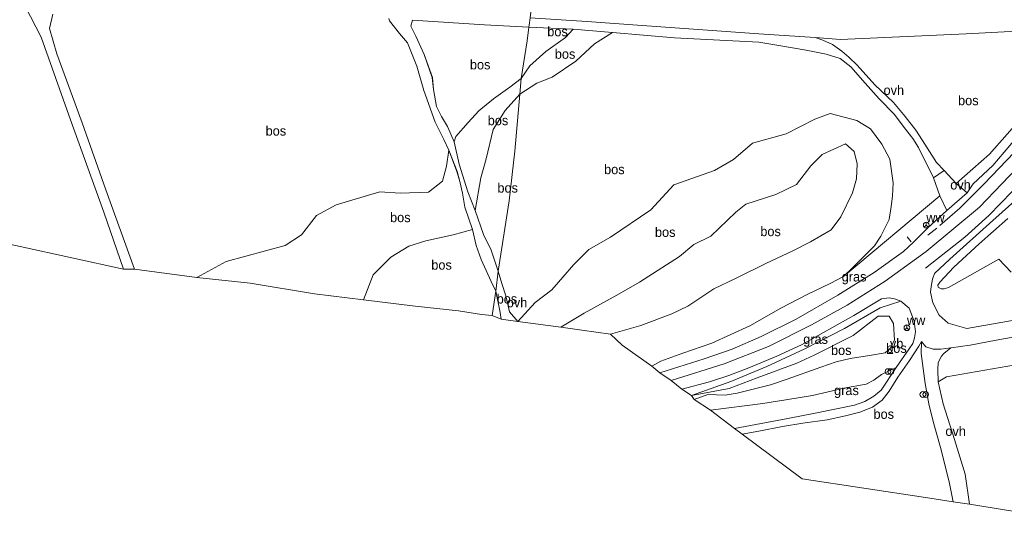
# Model space of a CAD drawing. Header units: millimetres. Extents: x 180000 to 190000, y 466229 to 468626.
# Tile 184 of 202: x 188835 to 189094, y 466317 to 466449. Entities that reach past the tile are written whole.
import ezdxf
from ezdxf.enums import TextEntityAlignment as Align

# ---------------------------------------------------------------- set-up
doc = ezdxf.new("R2010")
doc.units = ezdxf.units.MM
doc.linetypes.add('39strp', pattern=[12, 3, -9])
for name, color, linetype, lineweight in [('af-bs-doorgang', 8, 'Continuous', 18), ('af-bs-rasterhekwerk', 8, 'hekwerk', 18), ('bp-b5-bomenstruiken', 93, 'Continuous', 18), ('bp-b5-bos', 93, 'Continuous', 18), ('bp-b5-grasland', 93, 'Continuous', 18), ('bw-bs-rona', 8, 'Continuous', 18), ('gw-bs-kruinlijn', 93, 'Continuous', 18), ('gw-bs-teenlijn', 93, 'Continuous', 18), ('kd-bs-opnamedtmgrens', 173, 'Continuous', 18), ('mk-bs-39streep 0.15', 8, '39strp', 18), ('mk-bs-streep 0.15', 8, 'Continuous', 18), ('og-bs-hulpgeometrie', 53, 'Continuous', 18), ('og-bs-inrichtingselement', 253, 'Continuous', 18), ('vh-b5-verh_soort', 8, 'Continuous', 18), ('wm-bs-schrikhek', 8, 'Continuous', 18), ('wm-bs-verkeersbord', 8, 'Continuous', 18)]:
    doc.layers.add(name, color=color, linetype=linetype, lineweight=lineweight)
doc.styles.add('rtw_iso', font='iso-rtw.shx')
doc.linetypes.add('hekwerk', pattern='A,7,-1.5,[1,RTW.shx,S=0.75,R=0,X=0,Y=0],-1.5', length=10)

# ---------------------------------------------------------------- blocks, each defined once
blk = doc.blocks.new('verkeersbord')
for p, q in [((0, 0.75), (-0.75, -0.625)), ((0.75, -0.625), (0, 0.75)), ((-0.75, -0.625), (0.75, -0.625))]:
    blk.add_line(p, q)
blk = doc.blocks.new('dtbattr')
at = {"style": 'rtw_iso'}
blk.add_attdef('TAG', (0.59, 0.87), '', height=2.5, dxfattribs=at)
blk = doc.blocks.new('wegwijzer')
for q in [(-0.53, -0.53), (0, 0.75), (0.53, -0.53)]:
    blk.add_line((0, 0), q)
blk.add_circle((0, 0), 0.75)
blk = doc.blocks.new('dtbattr-r')
at = {"style": 'rtw_iso'}
blk.add_attdef('TAG', text='', height=2.5, dxfattribs=at).set_placement((0, 0), align=Align.MIDDLE_CENTER)
blk = doc.blocks.new('prullenbak')
for centre in [(-0.375, 0), (0.375, 0)]:
    blk.add_circle(centre, 0.75)
blk = doc.blocks.new('d33az_ACAD_1_FMEBLOCK172')
at = {"layer": 'vh-b5-verh_soort'}
for points in [[(173.9, 7.74, 48.13), (173.62, 5.78, 48.04), (173.58, 5.26, 48.08), (161.95, 5.87, 48.22), (142.99, 7.09, 49.22), (142.61, 5.52, 49.3), (143.93, 2.84, 49.27), (146.07, -1.91, 49.34), (148.23, -7.97, 49.22), (148.53, -11.11, 49.14), (149.33, -15.58, 49.01), (150.6, -18.18, 48.98), (152.23, -20.81, 48.98), (153.98, -24.86, 48.78), (155.32, -30.77, 48.49), (157.54, -37.97, 48.29), (159.47, -42.87, 48.24), (161.65, -49.23, 48.17), (163.69, -53.32, 48.09), (165.55, -58.81, 48.23), (164.89, -64.06, 48.08), (163.67, -61.59, 48.26), (161.09, -55.8, 48.32), (159.78, -52.11, 48.38), (158.77, -47.89, 48.42), (156.73, -42.05, 48.48), (156.13, -38.36, 48.5), (155.47, -35.28, 48.58), (154.7, -32.64, 48.64), (152.56, -27.09, 49.12), (151.28, -24.26, 49.15), (149.02, -19.74, 49.19), (146, -11.4, 49.45), (144.12, -5.04, 49.5), (141.69, 1.15, 49.48), (139.64, 3.55, 49.5), (136.95, 6.93, 49.61), (136.84, 7.52, 49.6)], [(48.63, 8.68, 53.73), (47.68, 4.91, 53.73), (49.65, -1.75, 53.77), (56.32, -19.88, 53.85), (62.5, -37.47, 53.7), (69.99, -58.32, 53.34), (67.15, -58.28, 53.47), (61.98, -43.32, 53.63), (53.2, -19.11, 53.91), (45.54, 2.65, 53.76), (41.29, 10.79, 53.62)]]:
    blk.add_polyline3d(points, dxfattribs=at)

msp = doc.modelspace()

# ---------------------------------------------------------------- linework, layer by layer
at = {"layer": 'af-bs-doorgang'}
msp.add_polyline3d([(189077.75, 466409.45, 46.97), (189074.91, 466407.54, 46.89)], dxfattribs=at)
at = {"layer": 'af-bs-rasterhekwerk'}
for points in [[(188969.03, 466449.63, 48.13), (188983.89, 466448.66, 47.91), (188999.71, 466447.48, 47.57)], [(189117.95, 466446.96, 47.21), (189100.17, 466446.26, 46), (189083.54, 466445.37, 46.04), (189050.52, 466443.94, 47.09), (189043.91, 466444.4, 47.19), (189029.11, 466445.41, 47.4), (188999.71, 466447.48, 47.57)]]:
    msp.add_polyline3d(points, dxfattribs=at)
at = {"layer": 'bp-b5-bomenstruiken'}
msp.add_polyline3d([(189083.54, 466445.37, 46.04), (189050.52, 466443.94, 47.09), (189043.91, 466444.4, 47.19), (189029.11, 466445.41, 47.4), (188999.71, 466447.48, 47.57), (188983.89, 466448.66, 47.91), (188969.03, 466449.63, 48.13), (188970.99, 466465.24, 47.44), (188981.13, 466464.46, 47.65), (188991.06, 466464.01, 47.51), (189003.33, 466463.01, 47.32), (189017.33, 466461.96, 47.09), (189030, 466460.97, 47.13), (189039.94, 466459.95, 45.53), (189054.28, 466458.27, 46.18), (189069, 466456.79, 45.53), (189085.72, 466455.45, 45.75), (189095.22, 466454.4, 45.88), (189102.21, 466453.31, 45.85), (189110.09, 466450.63, 45.93), (189117.95, 466446.96, 47.21), (189100.17, 466446.26, 46)], close=True, dxfattribs=at)
at = {"layer": 'bp-b5-bos'}
for points in [[(188830.83, 466457.55, 53.56), (188836.42, 466452.68, 53.62), (188840.68, 466444.54, 53.76), (188848.33, 466422.78, 53.91), (188857.11, 466398.57, 53.63), (188862.28, 466383.61, 53.47), (188835.13, 466389.54, 54.32), (188810.51, 466394.8, 53.55)], [(188931.97, 466449.41, 49.6), (188932.09, 466448.82, 49.61), (188934.78, 466445.44, 49.5), (188936.83, 466443.04, 49.48), (188939.26, 466436.85, 49.5), (188941.13, 466430.49, 49.45), (188944.15, 466422.15, 49.19), (188946.42, 466417.62, 49.15), (188947.69, 466414.8, 49.12), (188947.12, 466410.67, 49.35), (188946.01, 466406.71, 49.41), (188942.36, 466403.81, 49.53), (188934.91, 466403.56, 49.92), (188929.62, 466403.9, 50.15), (188918.13, 466400.49, 50.39), (188912.98, 466397.69, 50.6), (188909.01, 466392.55, 50.85), (188904.71, 466389.76, 51), (188889.2, 466385.62, 51.68), (188881.53, 466381.36, 52.4), (188865.12, 466383.57, 53.34), (188857.63, 466404.41, 53.7), (188851.45, 466422.01, 53.85), (188844.78, 466440.14, 53.77), (188842.82, 466446.8, 53.73), (188843.76, 466450.56, 53.73)], [(189095.36, 466382.79, 47.43), (189092.11, 466386.23, 47.43), (189078.88, 466378.73, 47.44), (189077.78, 466378.4, 47.44), (189076.95, 466378.38, 47.44), (189076.21, 466378.86, 47.44), (189076.05, 466379.34, 47.44), (189076.6, 466380.19, 47.44), (189080.3, 466384.1, 47.44), (189086.95, 466390.2, 47.41), (189094.45, 466396.91, 47.31)]]:
    msp.add_polyline3d(points, dxfattribs=at)
for points in [[(188949.51, 466418.39, 48.99), (188949.12, 466417.02, 48.78), (188947.37, 466421.07, 48.98), (188945.73, 466423.71, 48.98), (188944.47, 466426.31, 49.01), (188943.67, 466430.78, 49.14), (188943.37, 466433.91, 49.22), (188941.21, 466439.98, 49.34), (188939.07, 466444.73, 49.27), (188937.75, 466447.4, 49.3), (188938.12, 466448.98, 49.22), (188957.09, 466447.76, 48.22), (188968.72, 466447.14, 48.08), (188968.3, 466443.55, 48.52), (188966.7, 466433.67, 48.56), (188963.69, 466431.4, 48.79), (188959.41, 466428.32, 48.82), (188955.61, 466425.16, 48.87), (188952.79, 466422.1, 48.96)], [(189060.73, 466428.35, 46.45), (189064.75, 466424.19, 46.38), (189067.22, 466420.77, 47.11), (189069.51, 466417.93, 46.36), (189071, 466415.5, 46.56), (189074.91, 466407.54, 46.89), (189076.59, 466402.82, 47.17), (189051.36, 466381.68, 47.53), (189053.84, 466384.09, 47.45), (189059.45, 466389.68, 47.31), (189061.16, 466392.23, 47.14), (189063.29, 466396.63, 46.9), (189063.88, 466400.07, 46.8), (189064.2, 466402.76, 46.67), (189064.39, 466406.29, 46.57), (189063.46, 466412.5, 46.37), (189061.43, 466416.44, 46.28), (189058.41, 466420.42, 46.33), (189054.78, 466422.63, 46.44), (189047.8, 466424.47, 46.59), (189043.81, 466422.97, 46.72), (189036.3, 466419.08, 47.07), (189027.43, 466416.67, 47.15), (189022.43, 466412.34, 47.27), (189017.42, 466409.45, 47.32), (189006.76, 466405.72, 47.61), (189000.77, 466399.15, 47.64), (188990.17, 466391.95, 47.63), (188984.45, 466388.7, 47.69), (188980.54, 466384.78, 47.72), (188974.78, 466378.14, 47.94), (188970.34, 466374.86, 47.72), (188965.79, 466369.86, 47.67), (188963.62, 466372.39, 47.83), (188962.62, 466376.54, 48.13), (188961.64, 466379.83, 48.14), (188960.68, 466383.08, 48.23), (188963.56, 466401.48, 48.33), (188965.02, 466414.55, 48.22), (188966.3, 466429.54, 48.36), (188970.79, 466432.41, 48.28), (188974.79, 466434, 48.13), (188981.01, 466438.18, 47.77), (188985.95, 466442.75, 48), (188990.63, 466445.7, 47.6), (189006.91, 466444.31, 47.51), (189029.06, 466443.16, 47.47), (189034.33, 466442.36, 47.42), (189041.56, 466441.11, 47.28), (189046.81, 466440.07, 47.17), (189050.46, 466438.93, 46.95), (189053.23, 466436.71, 46.79), (189056.99, 466432.39, 46.58)], [(188970.79, 466432.41, 48.28), (188966.3, 466429.54, 48.36), (188966.7, 466433.67, 48.56), (188968.95, 466437, 48.69), (188973.17, 466440.78, 48.47), (188978.29, 466444.45, 48.33), (188980.38, 466446.64, 47.7), (188990.63, 466445.7, 47.6), (188985.95, 466442.75, 48), (188981.01, 466438.18, 47.77), (188974.79, 466434, 48.13)], [(188968.95, 466437, 48.69), (188966.7, 466433.67, 48.56), (188968.3, 466443.55, 48.52), (188968.72, 466447.14, 48.08), (188980.38, 466446.64, 47.7), (188978.29, 466444.45, 48.33), (188973.17, 466440.78, 48.47)], [(189118.9, 466446.21, 47.21), (189110.91, 466437.5, 47.2), (189102.96, 466429.01, 47.12), (189095.61, 466420.55, 47.19), (189089.64, 466413.79, 47.22), (189080.93, 466406.09, 47.14), (189077.75, 466409.45, 46.97), (189075.7, 466411.62, 46.86), (189072.09, 466417.33, 46.51), (189070.33, 466420.06, 46.47), (189067.54, 466423.63, 47.11), (189064.47, 466427.34, 46.54), (189059.57, 466432.01, 46.64), (189054.94, 466437.13, 46.91), (189052.74, 466439.23, 46.98), (189050.92, 466440.82, 47.12), (189048.44, 466442.56, 47.15), (189045.88, 466443.74, 47.15), (189043.91, 466444.4, 47.19), (189050.52, 466443.94, 47.09), (189083.54, 466445.37, 46.04), (189100.17, 466446.26, 46), (189117.95, 466446.96, 47.21)], [(188956.1, 466407.53, 48.36), (188954.6, 466399.02, 48.24), (188952.68, 466403.91, 48.29), (188950.45, 466411.12, 48.49), (188949.12, 466417.02, 48.78), (188949.51, 466418.39, 48.99), (188952.79, 466422.1, 48.96), (188955.61, 466425.16, 48.87), (188959.41, 466428.32, 48.82), (188963.69, 466431.4, 48.79), (188966.7, 466433.67, 48.56), (188966.3, 466429.54, 48.36), (188962.45, 466425.21, 48.31), (188959.3, 466420.3, 48.38), (188957.53, 466412.56, 48.36)], [(188963.56, 466401.48, 48.33), (188960.68, 466383.08, 48.23), (188958.82, 466388.57, 48.09), (188956.79, 466392.66, 48.17), (188954.6, 466399.02, 48.24), (188956.1, 466407.53, 48.36), (188957.53, 466412.56, 48.36), (188959.3, 466420.3, 48.38), (188962.45, 466425.21, 48.31), (188966.3, 466429.54, 48.36), (188965.02, 466414.55, 48.22)], [(189058.41, 466420.42, 46.33), (189061.43, 466416.44, 46.28), (189063.46, 466412.5, 46.37), (189064.39, 466406.29, 46.57), (189064.2, 466402.76, 46.67), (189063.88, 466400.07, 46.8), (189063.29, 466396.63, 46.9), (189061.16, 466392.23, 47.14), (189059.45, 466389.68, 47.31), (189053.84, 466384.09, 47.45), (189051.36, 466381.68, 47.53), (189047.79, 466379.82, 47.51), (189041.8, 466376.9, 47.58), (189034.9, 466373.29, 47.55), (189026.73, 466368.66, 47.77), (189016.76, 466364.17, 47.81), (189009.14, 466361.54, 47.86), (189003.33, 466359.41, 47.88), (189000.96, 466358.13, 47.91), (188993.25, 466363.62, 46.32), (188990.1, 466366.54, 46.06), (188998.11, 466368.77, 45.77), (189006.28, 466371.86, 45.8), (189010.42, 466373.9, 45.67), (189017.24, 466378.43, 45.66), (189023.14, 466381.21, 45.5), (189031.12, 466385.16, 45.33), (189038.01, 466388.36, 45.56), (189042.65, 466390.76, 45.6), (189048.08, 466393.88, 45.54), (189050.66, 466397.32, 45.54), (189053.66, 466403.61, 45.72), (189054.7, 466407.31, 45.7), (189054.91, 466411.2, 45.67), (189054.15, 466414.48, 45.64), (189051.82, 466416.47, 45.61), (189045.68, 466413.69, 45.53), (189042.72, 466410.73, 45.5), (189038.99, 466405.85, 45.39), (189033.52, 466403.18, 45.38), (189025.69, 466400.63, 45.47), (189023.03, 466398.51, 45.53), (189016.46, 466392.21, 45.66), (189012.05, 466390.05, 45.65), (189008.26, 466386.86, 45.73), (188997.75, 466380.17, 45.84), (188991.83, 466376.72, 46.16), (188983.22, 466372, 46.4), (188977.08, 466368.32, 46.56), (188965.79, 466369.86, 47.67), (188970.34, 466374.86, 47.72), (188974.78, 466378.14, 47.94), (188980.54, 466384.78, 47.72), (188984.45, 466388.7, 47.69), (188990.17, 466391.95, 47.63), (189000.77, 466399.15, 47.64), (189006.76, 466405.72, 47.61), (189017.42, 466409.45, 47.32), (189022.43, 466412.34, 47.27), (189027.43, 466416.67, 47.15), (189036.3, 466419.08, 47.07), (189043.81, 466422.97, 46.72), (189047.8, 466424.47, 46.59), (189054.78, 466422.63, 46.44)], [(188950.6, 466406.61, 48.58), (188951.26, 466403.53, 48.5), (188951.86, 466399.84, 48.48), (188953.9, 466394, 48.42), (188948.87, 466392.63, 48.52), (188941.64, 466391.03, 48.52), (188937.17, 466389.63, 48.48), (188932.47, 466386.72, 48.53), (188927.81, 466382.05, 48.54), (188925.3, 466375.55, 48.47), (188912.43, 466377.12, 49.24), (188895.5, 466379.9, 50.88), (188881.53, 466381.36, 52.4), (188889.2, 466385.62, 51.68), (188904.71, 466389.76, 51), (188909.01, 466392.55, 50.85), (188912.98, 466397.69, 50.6), (188918.13, 466400.49, 50.39), (188929.62, 466403.9, 50.15), (188934.91, 466403.56, 49.92), (188942.36, 466403.81, 49.53), (188946.01, 466406.71, 49.41), (188947.12, 466410.67, 49.35), (188947.69, 466414.8, 49.12), (188949.84, 466409.25, 48.64)], [(188998.11, 466368.77, 45.77), (188990.1, 466366.54, 46.06), (188982.64, 466367.54, 46.3), (188977.08, 466368.32, 46.56), (188983.22, 466372, 46.4), (188991.83, 466376.72, 46.16), (188997.75, 466380.17, 45.84), (189008.26, 466386.86, 45.73), (189012.05, 466390.05, 45.65), (189016.46, 466392.21, 45.66), (189023.03, 466398.51, 45.53), (189025.69, 466400.63, 45.47), (189033.52, 466403.18, 45.38), (189038.99, 466405.85, 45.39), (189042.72, 466410.73, 45.5), (189045.68, 466413.69, 45.53), (189051.82, 466416.47, 45.61), (189054.15, 466414.48, 45.64), (189054.91, 466411.2, 45.67), (189054.7, 466407.31, 45.7), (189053.66, 466403.61, 45.72), (189050.66, 466397.32, 45.54), (189048.08, 466393.88, 45.54), (189042.65, 466390.76, 45.6), (189038.01, 466388.36, 45.56), (189031.12, 466385.16, 45.33), (189023.14, 466381.21, 45.5), (189017.24, 466378.43, 45.66), (189010.42, 466373.9, 45.67), (189006.28, 466371.86, 45.8)], [(188960.02, 466377.83, 48.08), (188959.08, 466371.38, 47.92), (188956.28, 466371.7, 47.99), (188950.26, 466372.6, 48.43), (188938.89, 466373.9, 48.26), (188925.3, 466375.55, 48.47), (188927.81, 466382.05, 48.54), (188932.47, 466386.72, 48.53), (188937.17, 466389.63, 48.48), (188941.64, 466391.03, 48.52), (188948.87, 466392.63, 48.52), (188953.9, 466394, 48.42), (188954.91, 466389.78, 48.38), (188956.22, 466386.08, 48.32), (188958.8, 466380.3, 48.26)], [(188961.14, 466372.18, 47.78), (188961.43, 466370.48, 47.69), (188959.08, 466371.38, 47.92), (188960.02, 466377.83, 48.08)], [(189068.58, 466373.35, 47.57), (189069.9, 466369.89, 47.53), (189070.27, 466367.15, 47.5), (189069.95, 466365.54, 47.59), (189069.5, 466364.02, 47.6), (189068.55, 466362.64, 47.6), (189065.12, 466357.78, 47.59), (189061.33, 466355.92, 47.91), (189059.31, 466354.41, 47.86), (189057.24, 466353.39, 47.63), (189051.4, 466352.35, 47.59), (189043.14, 466350.37, 47.72), (189036.18, 466349.29, 47.76), (189030.18, 466348.25, 47.72), (189016.4, 466346.54, 47.19), (189012.14, 466349.3, 48.18), (189015.69, 466350.65, 48.1), (189020.29, 466350.46, 48.32), (189023.41, 466350.97, 48.51), (189032.13, 466353.22, 49.05), (189036.49, 466354.64, 49.18), (189045.35, 466357.81, 49.18), (189049.36, 466359.27, 49.12), (189053.08, 466360.15, 49.05), (189058.13, 466360.89, 48.76), (189062.28, 466361.6, 48.34), (189063.6, 466362.76, 48.22), (189064.73, 466364.91, 48.09), (189064.43, 466369.34, 48.02), (189063.33, 466371.2, 48.01), (189060.46, 466371.26, 48.14), (189053.82, 466366.18, 48.39), (189043.62, 466360.98, 48.61), (189039.04, 466358.87, 48.67), (189028.68, 466355.03, 48.47), (189021.31, 466352.27, 48.35), (189011.41, 466350.38, 47.93), (189021.7, 466354.1, 48.14), (189031.21, 466357.99, 48.06), (189041.2, 466362.64, 47.95), (189051.59, 466368.03, 47.86), (189060.97, 466373.41, 47.77), (189066.34, 466375.14, 47.61)], [(189023.41, 466350.97, 48.51), (189020.29, 466350.46, 48.32), (189015.69, 466350.65, 48.1), (189012.14, 466349.3, 48.18), (189011.41, 466350.38, 47.93), (189021.31, 466352.27, 48.35), (189028.68, 466355.03, 48.47), (189039.04, 466358.87, 48.67), (189043.62, 466360.98, 48.61), (189053.82, 466366.18, 48.39), (189060.46, 466371.26, 48.14), (189063.33, 466371.2, 48.01), (189064.43, 466369.34, 48.02), (189064.73, 466364.91, 48.09), (189063.6, 466362.76, 48.22), (189062.28, 466361.6, 48.34), (189058.13, 466360.89, 48.76), (189053.08, 466360.15, 49.05), (189049.36, 466359.27, 49.12), (189045.35, 466357.81, 49.18), (189036.49, 466354.64, 49.18), (189032.13, 466353.22, 49.05)], [(189156.4, 466322.32, 48.58), (189118.03, 466316.56, 47.94), (189093.59, 466320.37, 48.16), (189084.42, 466321.84, 48.38), (189083.23, 466329.71, 48.11), (189080.46, 466338.86, 47.96), (189077.49, 466348.21, 47.65), (189076.21, 466353.95, 47.44), (189078.34, 466355.32, 47.85), (189108.54, 466360.56, 47.56), (189144.42, 466366.79, 47.23), (189152.74, 466368.1, 46.95), (189154.67, 466341.57, 47.48)], [(189079.1, 466327.76, 48), (189080.08, 466322.48, 48.32), (189072.89, 466323.61, 48.05), (189040.44, 466328.5, 47.61), (189024.71, 466340.26, 47.44), (189029.1, 466341.05, 47.64), (189035.3, 466342.29, 47.88), (189040.65, 466343.09, 47.71), (189047, 466344.03, 47.65), (189051.88, 466345.08, 47.68), (189055.57, 466345.98, 47.59), (189058.97, 466347.36, 47.6), (189061.46, 466349.21, 47.74), (189063.3, 466351.53, 47.83), (189065.59, 466355.22, 47.62), (189068.68, 466359.56, 47.5), (189071.12, 466363.34, 47.45), (189071.82, 466364.54, 47.46), (189071.72, 466361.45, 47.48), (189072.21, 466357.52, 47.45), (189072.77, 466353.53, 47.42), (189073.76, 466348.16, 47.43), (189074.87, 466343.59, 47.62), (189076.75, 466336.7, 47.78)]]:
    msp.add_polyline3d(points, close=True, dxfattribs=at)
at = {"layer": 'bp-b5-grasland'}
for points in [[(189085.4, 466405.98, 47.24), (189083.79, 466403.63, 47.29), (189080.93, 466406.09, 47.14), (189089.64, 466413.79, 47.22), (189095.61, 466420.55, 47.19), (189102.96, 466429.01, 47.12), (189110.91, 466437.5, 47.2), (189118.9, 466446.21, 47.21), (189111.01, 466435.76, 47.11), (189104.45, 466427.58, 47.1), (189097.99, 466419.59, 47.15), (189090.54, 466410.8, 47.2)], [(189014.76, 466360.03, 47.81), (189003.09, 466356.38, 47.97), (189000.96, 466358.13, 47.91), (189003.33, 466359.41, 47.88), (189009.14, 466361.54, 47.86), (189016.76, 466364.17, 47.81), (189026.73, 466368.66, 47.77), (189034.9, 466373.29, 47.55), (189041.8, 466376.9, 47.58), (189047.79, 466379.82, 47.51), (189051.36, 466381.68, 47.53), (189076.59, 466402.82, 47.17), (189078.46, 466398.95, 47.29), (189073.49, 466394.45, 47.32), (189069.66, 466390.64, 47.33), (189067.04, 466388.18, 47.32), (189059.34, 466382.71, 47.36), (189049.82, 466376.76, 47.5), (189038.89, 466370.45, 47.58), (189029.68, 466365.86, 47.7), (189022.06, 466362.55, 47.77)], [(189021.7, 466354.1, 48.14), (189011.41, 466350.38, 47.93), (189008.84, 466352.04, 47.97), (189016.1, 466353.95, 48.03), (189021.25, 466355.63, 48.01), (189026.45, 466357.63, 47.96), (189033.78, 466360.68, 47.9), (189040.31, 466363.71, 47.84), (189054.07, 466371.44, 47.69), (189061.33, 466375.74, 47.61), (189063.28, 466376.03, 47.7), (189064.67, 466375.8, 47.64), (189066.34, 466375.14, 47.61), (189060.97, 466373.41, 47.77), (189051.59, 466368.03, 47.86), (189041.2, 466362.64, 47.95), (189031.21, 466357.99, 48.06)], [(189036.7, 466344.35, 48.15), (189022.67, 466341.73, 47.43), (189016.4, 466346.54, 47.19), (189030.18, 466348.25, 47.72), (189036.18, 466349.29, 47.76), (189043.14, 466350.37, 47.72), (189051.4, 466352.35, 47.59), (189057.24, 466353.39, 47.63), (189059.31, 466354.41, 47.86), (189061.33, 466355.92, 47.91), (189065.12, 466357.78, 47.59), (189061.19, 466351.75, 47.82), (189059.3, 466350.18, 47.86), (189056.95, 466348.86, 47.88), (189054.18, 466347.87, 47.93), (189044.3, 466345.88, 48.12)]]:
    msp.add_polyline3d(points, close=True, dxfattribs=at)
for points in [[(189109.1, 466372.44, 47.17), (189083.67, 466367.99, 47.36), (189078.82, 466369.39, 47.42), (189076.47, 466371.52, 47.44), (189074.8, 466374.73, 47.48), (189074.17, 466377.53, 47.53), (189074.35, 466379.04, 47.57), (189074.66, 466380.94, 47.56), (189075.22, 466382.41, 47.56), (189079.27, 466386.24, 47.57), (189090.56, 466396.34, 47.49), (189097.12, 466402.19, 47.39)], [(189094.45, 466396.91, 47.31), (189086.95, 466390.2, 47.41), (189080.3, 466384.1, 47.44), (189076.6, 466380.19, 47.44), (189076.05, 466379.34, 47.44), (189076.21, 466378.86, 47.44), (189076.95, 466378.38, 47.44), (189077.78, 466378.4, 47.44), (189078.88, 466378.73, 47.44), (189092.11, 466386.23, 47.43), (189095.36, 466382.79, 47.43)], [(189108.54, 466360.56, 47.56), (189078.34, 466355.32, 47.85), (189076.21, 466353.95, 47.44), (189076.05, 466357.2, 47.43), (189076.2, 466359.03, 47.43), (189077.03, 466360.73, 47.43), (189077.64, 466361.44, 47.43), (189079.48, 466362.9, 47.43), (189084.6, 466363.63, 47.14), (189091.39, 466364.89, 47.18), (189102.16, 466366.88, 47.02)]]:
    msp.add_polyline3d(points, dxfattribs=at)
at = {"layer": 'gw-bs-kruinlijn'}
for points in [[(188980.38, 466446.64, 47.7), (188978.29, 466444.45, 48.33), (188973.17, 466440.78, 48.47), (188968.95, 466437, 48.69), (188966.7, 466433.67, 48.56)], [(188949.12, 466417.02, 48.78), (188949.51, 466418.39, 48.99), (188952.79, 466422.1, 48.96), (188955.61, 466425.16, 48.87), (188959.41, 466428.32, 48.82), (188963.69, 466431.4, 48.79), (188966.7, 466433.67, 48.56)], [(188970.34, 466374.86, 47.72), (188974.78, 466378.14, 47.94), (188980.54, 466384.78, 47.72), (188984.45, 466388.7, 47.69), (188990.17, 466391.95, 47.63), (189000.77, 466399.15, 47.64), (189006.76, 466405.72, 47.61), (189017.42, 466409.45, 47.32), (189022.43, 466412.34, 47.27), (189027.43, 466416.67, 47.15), (189036.3, 466419.08, 47.07), (189043.81, 466422.97, 46.72), (189047.8, 466424.47, 46.59), (189054.78, 466422.63, 46.44)], [(189003.33, 466359.41, 47.88), (189009.14, 466361.54, 47.86), (189016.76, 466364.17, 47.81), (189026.73, 466368.66, 47.77), (189034.9, 466373.29, 47.55), (189041.8, 466376.9, 47.58), (189047.79, 466379.82, 47.51), (189051.36, 466381.68, 47.53), (189053.84, 466384.09, 47.45), (189059.45, 466389.68, 47.31), (189061.16, 466392.23, 47.14), (189063.29, 466396.63, 46.9), (189063.88, 466400.07, 46.8), (189064.2, 466402.76, 46.67), (189064.39, 466406.29, 46.57), (189063.46, 466412.5, 46.37), (189061.43, 466416.44, 46.28), (189058.41, 466420.42, 46.33), (189054.78, 466422.63, 46.44)], [(188881.53, 466381.36, 52.4), (188889.2, 466385.62, 51.68), (188904.71, 466389.76, 51), (188909.01, 466392.55, 50.85), (188912.98, 466397.69, 50.6), (188918.13, 466400.49, 50.39), (188929.62, 466403.9, 50.15), (188934.91, 466403.56, 49.92), (188942.36, 466403.81, 49.53), (188946.01, 466406.71, 49.41), (188947.12, 466410.67, 49.35), (188947.69, 466414.8, 49.12)], [(188965.79, 466369.86, 47.67), (188970.34, 466374.86, 47.72)], [(189023.41, 466350.97, 48.51), (189032.13, 466353.22, 49.05), (189036.49, 466354.64, 49.18), (189045.35, 466357.81, 49.18), (189049.36, 466359.27, 49.12), (189053.08, 466360.15, 49.05), (189058.13, 466360.89, 48.76), (189062.28, 466361.6, 48.34), (189063.6, 466362.76, 48.22), (189064.73, 466364.91, 48.09), (189064.43, 466369.34, 48.02), (189063.33, 466371.2, 48.01), (189060.46, 466371.26, 48.14), (189053.82, 466366.18, 48.39), (189043.62, 466360.98, 48.61), (189039.04, 466358.87, 48.67), (189028.68, 466355.03, 48.47)], [(189000.96, 466358.13, 47.91), (189003.33, 466359.41, 47.88)], [(189028.68, 466355.03, 48.47), (189021.31, 466352.27, 48.35)], [(189011.41, 466350.38, 47.93), (189021.31, 466352.27, 48.35)], [(189012.14, 466349.3, 48.18), (189015.69, 466350.65, 48.1), (189020.29, 466350.46, 48.32), (189023.41, 466350.97, 48.51)]]:
    msp.add_polyline3d(points, dxfattribs=at)
at = {"layer": 'gw-bs-teenlijn'}
for points in [[(188990.63, 466445.7, 47.6), (188985.95, 466442.75, 48), (188981.01, 466438.18, 47.77), (188974.79, 466434, 48.13), (188970.79, 466432.41, 48.28), (188966.3, 466429.54, 48.36)], [(188966.3, 466429.54, 48.36), (188962.45, 466425.21, 48.31), (188959.3, 466420.3, 48.38), (188957.53, 466412.56, 48.36), (188956.1, 466407.53, 48.36), (188954.6, 466399.02, 48.24)], [(188990.1, 466366.54, 46.06), (188998.11, 466368.77, 45.77), (189006.28, 466371.86, 45.8), (189010.42, 466373.9, 45.67), (189017.24, 466378.43, 45.66), (189023.14, 466381.21, 45.5), (189031.12, 466385.16, 45.33), (189038.01, 466388.36, 45.56), (189042.65, 466390.76, 45.6), (189048.08, 466393.88, 45.54), (189050.66, 466397.32, 45.54), (189053.66, 466403.61, 45.72), (189054.7, 466407.31, 45.7), (189054.91, 466411.2, 45.67), (189054.15, 466414.48, 45.64), (189051.82, 466416.47, 45.61), (189045.68, 466413.69, 45.53), (189042.72, 466410.73, 45.5), (189038.99, 466405.85, 45.39), (189033.52, 466403.18, 45.38), (189025.69, 466400.63, 45.47), (189023.03, 466398.51, 45.53), (189016.46, 466392.21, 45.66), (189012.05, 466390.05, 45.65), (189008.26, 466386.86, 45.73), (188997.75, 466380.17, 45.84), (188991.83, 466376.72, 46.16), (188983.22, 466372, 46.4), (188977.08, 466368.32, 46.56)], [(188953.9, 466394, 48.42), (188948.87, 466392.63, 48.52), (188941.64, 466391.03, 48.52), (188937.17, 466389.63, 48.48), (188932.47, 466386.72, 48.53), (188927.81, 466382.05, 48.54), (188925.3, 466375.55, 48.47)], [(189011.41, 466350.38, 47.93), (189021.7, 466354.1, 48.14), (189031.21, 466357.99, 48.06), (189041.2, 466362.64, 47.95), (189051.59, 466368.03, 47.86), (189060.97, 466373.41, 47.77), (189066.34, 466375.14, 47.61)], [(189065.12, 466357.78, 47.59), (189061.33, 466355.92, 47.91), (189059.31, 466354.41, 47.86), (189057.24, 466353.39, 47.63)], [(189057.24, 466353.39, 47.63), (189051.4, 466352.35, 47.59), (189043.14, 466350.37, 47.72), (189036.18, 466349.29, 47.76), (189030.18, 466348.25, 47.72), (189016.4, 466346.54, 47.19)]]:
    msp.add_polyline3d(points, dxfattribs=at)
at = {"layer": 'kd-bs-opnamedtmgrens'}
for points in [[(188959.08, 466371.38, 47.92), (188956.28, 466371.7, 47.99), (188950.26, 466372.6, 48.43), (188938.89, 466373.9, 48.26), (188925.3, 466375.55, 48.47), (188912.43, 466377.12, 49.24), (188895.5, 466379.9, 50.88), (188881.53, 466381.36, 52.4), (188865.12, 466383.57, 53.34), (188862.28, 466383.61, 53.47), (188835.13, 466389.54, 54.32), (188810.51, 466394.8, 53.55)], [(189093.59, 466320.37, 48.16), (189084.42, 466321.84, 48.38), (189080.08, 466322.48, 48.32), (189072.89, 466323.61, 48.05), (189040.44, 466328.5, 47.61), (189024.71, 466340.26, 47.44), (189022.67, 466341.73, 47.43), (189016.4, 466346.54, 47.19), (189012.14, 466349.3, 48.18), (189011.41, 466350.38, 47.93), (189008.84, 466352.04, 47.97), (189006.08, 466354.29, 47.86), (189003.09, 466356.38, 47.97), (189000.96, 466358.13, 47.91), (188993.25, 466363.62, 46.32), (188990.1, 466366.54, 46.06), (188982.64, 466367.54, 46.3), (188977.08, 466368.32, 46.56), (188965.79, 466369.86, 47.67), (188961.43, 466370.48, 47.69), (188959.08, 466371.38, 47.92)]]:
    msp.add_polyline3d(points, dxfattribs=at)
at = {"layer": 'mk-bs-39streep 0.15'}
msp.add_polyline3d([(189075.83, 466394.37, 47.36), (189070.11, 466389.82, 47.36)], dxfattribs=at)
at = {"layer": 'mk-bs-streep 0.15'}
for points in [[(189123.97, 466448.36, 47.22), (189117.6, 466440.35, 47.32), (189109.36, 466430.02, 47.25), (189103.05, 466422.12, 47.22), (189096.13, 466414.2, 47.26), (189088.3, 466405.98, 47.28), (189081.86, 466399.64, 47.31), (189076.62, 466395.08, 47.36)], [(189127.77, 466447.76, 47.25), (189123.21, 466441.89, 47.35), (189113.98, 466430.09, 47.34), (189105.67, 466419.93, 47.34), (189098.74, 466412.1, 47.32), (189087.01, 466399.85, 47.41), (189073.06, 466388.25, 47.49), (189062.23, 466380.41, 47.53), (189052.25, 466374.15, 47.62), (189042.92, 466368.97, 47.68), (189031.6, 466363.27, 47.86), (189019.98, 466358.69, 47.94), (189006.08, 466354.29, 47.86)], [(189072.86, 466383.85, 47.57), (189083.2, 466392.02, 47.54), (189089.48, 466397.66, 47.51), (189095.61, 466403.96, 47.44), (189102.25, 466411.13, 47.38), (189108.46, 466418.41, 47.38), (189113.38, 466424.37, 47.34), (189122.55, 466435.79, 47.34), (189131.52, 466447.16, 47.27)]]:
    msp.add_polyline3d(points, dxfattribs=at)
at = {"layer": 'og-bs-hulpgeometrie'}
msp.add_polyline3d([(188969.03, 466449.63, 48.13), (188968.76, 466447.67, 48.04), (188968.72, 466447.14, 48.08), (188968.3, 466443.55, 48.52), (188966.7, 466433.67, 48.56), (188966.3, 466429.54, 48.36), (188965.02, 466414.55, 48.22), (188963.56, 466401.48, 48.33), (188960.68, 466383.08, 48.23), (188960.02, 466377.83, 48.08), (188959.08, 466371.38, 47.92)], dxfattribs=at)
at = {"layer": 'vh-b5-verh_soort'}
for points in [[(189077.75, 466409.45, 46.97), (189074.91, 466407.54, 46.89), (189071, 466415.5, 46.56), (189069.51, 466417.93, 46.36), (189067.22, 466420.77, 47.11), (189064.75, 466424.19, 46.38), (189060.73, 466428.35, 46.45), (189056.99, 466432.39, 46.58), (189053.23, 466436.71, 46.79), (189050.46, 466438.93, 46.95), (189046.81, 466440.07, 47.17), (189041.56, 466441.11, 47.28), (189034.33, 466442.36, 47.42), (189029.06, 466443.16, 47.47), (189006.91, 466444.31, 47.51), (188990.63, 466445.7, 47.6), (188980.38, 466446.64, 47.7), (188968.72, 466447.14, 48.08), (188968.76, 466447.67, 48.04), (188969.03, 466449.63, 48.13), (188983.89, 466448.66, 47.91), (188999.71, 466447.48, 47.57), (189029.11, 466445.41, 47.4), (189043.91, 466444.4, 47.19), (189045.88, 466443.74, 47.15), (189048.44, 466442.56, 47.15), (189050.92, 466440.82, 47.12), (189052.74, 466439.23, 46.98), (189054.94, 466437.13, 46.91), (189059.57, 466432.01, 46.64), (189064.47, 466427.34, 46.54), (189067.54, 466423.63, 47.11), (189070.33, 466420.06, 46.47), (189072.09, 466417.33, 46.51), (189075.7, 466411.62, 46.86)], [(189083.79, 466403.63, 47.29), (189078.46, 466398.95, 47.29), (189076.59, 466402.82, 47.17), (189074.91, 466407.54, 46.89), (189077.75, 466409.45, 46.97), (189080.93, 466406.09, 47.14)], [(188963.62, 466372.39, 47.83), (188965.79, 466369.86, 47.67), (188961.43, 466370.48, 47.69), (188961.14, 466372.18, 47.78), (188960.02, 466377.83, 48.08), (188960.68, 466383.08, 48.23), (188961.64, 466379.83, 48.14), (188962.62, 466376.54, 48.13)], [(189072.95, 466363.18, 47.46), (189074.89, 466362.53, 47.45), (189076.92, 466362.57, 47.45), (189079.48, 466362.9, 47.43), (189077.64, 466361.44, 47.43), (189077.03, 466360.73, 47.43), (189076.2, 466359.03, 47.43), (189076.05, 466357.2, 47.43), (189076.21, 466353.95, 47.44), (189077.49, 466348.21, 47.65), (189080.46, 466338.86, 47.96), (189083.23, 466329.71, 48.11), (189084.42, 466321.84, 48.38), (189080.08, 466322.48, 48.32), (189079.1, 466327.76, 48), (189076.75, 466336.7, 47.78), (189074.87, 466343.59, 47.62), (189073.76, 466348.16, 47.43), (189072.77, 466353.53, 47.42), (189072.21, 466357.52, 47.45), (189071.72, 466361.45, 47.48), (189071.82, 466364.54, 47.46)]]:
    msp.add_polyline3d(points, close=True, dxfattribs=at)
for points in [[(189102.16, 466366.88, 47.02), (189091.39, 466364.89, 47.18), (189084.6, 466363.63, 47.14), (189079.48, 466362.9, 47.43), (189076.92, 466362.57, 47.45), (189074.89, 466362.53, 47.45), (189072.95, 466363.18, 47.46), (189071.82, 466364.54, 47.46), (189071.12, 466363.34, 47.45), (189068.68, 466359.56, 47.5), (189065.59, 466355.22, 47.62), (189063.3, 466351.53, 47.83), (189061.46, 466349.21, 47.74), (189058.97, 466347.36, 47.6), (189055.57, 466345.98, 47.59), (189051.88, 466345.08, 47.68), (189047, 466344.03, 47.65), (189040.65, 466343.09, 47.71), (189035.3, 466342.29, 47.88), (189029.1, 466341.05, 47.64), (189024.71, 466340.26, 47.44), (189022.67, 466341.73, 47.43), (189036.7, 466344.35, 48.15), (189044.3, 466345.88, 48.12), (189054.18, 466347.87, 47.93), (189056.95, 466348.86, 47.88), (189059.3, 466350.18, 47.86), (189061.19, 466351.75, 47.82), (189065.12, 466357.78, 47.59), (189068.55, 466362.64, 47.6), (189069.5, 466364.02, 47.6), (189069.95, 466365.54, 47.59), (189070.27, 466367.15, 47.5), (189069.9, 466369.89, 47.53), (189068.58, 466373.35, 47.57), (189066.34, 466375.14, 47.61), (189064.67, 466375.8, 47.64), (189063.28, 466376.03, 47.7), (189061.33, 466375.74, 47.61), (189054.07, 466371.44, 47.69), (189040.31, 466363.71, 47.84), (189033.78, 466360.68, 47.9), (189026.45, 466357.63, 47.96), (189021.25, 466355.63, 48.01), (189016.1, 466353.95, 48.03), (189008.84, 466352.04, 47.97), (189006.08, 466354.29, 47.86), (189003.09, 466356.38, 47.97), (189014.76, 466360.03, 47.81), (189022.06, 466362.55, 47.77), (189029.68, 466365.86, 47.7), (189038.89, 466370.45, 47.58), (189049.82, 466376.76, 47.5), (189059.34, 466382.71, 47.36), (189067.04, 466388.18, 47.32), (189069.66, 466390.64, 47.33), (189073.49, 466394.45, 47.32), (189078.46, 466398.95, 47.29), (189083.79, 466403.63, 47.29), (189085.4, 466405.98, 47.24), (189090.54, 466410.8, 47.2), (189097.99, 466419.59, 47.15)], [(189097.12, 466402.19, 47.39), (189090.56, 466396.34, 47.49), (189079.27, 466386.24, 47.57), (189075.22, 466382.41, 47.56), (189074.66, 466380.94, 47.56), (189074.35, 466379.04, 47.57), (189074.17, 466377.53, 47.53), (189074.8, 466374.73, 47.48), (189076.47, 466371.52, 47.44), (189078.82, 466369.39, 47.42), (189083.67, 466367.99, 47.36), (189109.1, 466372.44, 47.17)]]:
    msp.add_polyline3d(points, dxfattribs=at)
at = {"layer": 'wm-bs-schrikhek'}
msp.add_polyline3d([(189069.13, 466390.75, 47.57), (189068, 466392.08, 47.57)], dxfattribs=at)

# ---------------------------------------------------------------- block references
at = {"layer": 'bp-b5-bos'}
ref = msp.add_blockref('dtbattr-r', (188973.54, 466443.99, 48.33), dxfattribs=at)
ref.add_attrib('TAG', 'bos', dxfattribs={"layer": '0', "height": 2.5, "style": 'rtw_iso'}).set_placement((188973.54, 466443.99, 48.33), align=Align.BOTTOM_LEFT)
ref = msp.add_blockref('dtbattr-r', (188975.52, 466438.09, 48.17), dxfattribs=at)
ref.add_attrib('TAG', 'bos', dxfattribs={"layer": '0', "height": 2.5, "style": 'rtw_iso'}).set_placement((188975.52, 466438.09, 48.17), align=Align.BOTTOM_LEFT)
ref = msp.add_blockref('dtbattr-r', (188953.23, 466435.3, 48.9), dxfattribs=at)
ref.add_attrib('TAG', 'bos', dxfattribs={"layer": '0', "height": 2.5, "style": 'rtw_iso'}).set_placement((188953.23, 466435.3, 48.9), align=Align.BOTTOM_LEFT)
ref = msp.add_blockref('dtbattr-r', (189081.4, 466425.89, 46.91), dxfattribs=at)
ref.add_attrib('TAG', 'bos', dxfattribs={"layer": '0', "height": 2.5, "style": 'rtw_iso'}).set_placement((189081.4, 466425.89, 46.91), align=Align.BOTTOM_LEFT)
ref = msp.add_blockref('dtbattr-r', (188957.91, 466420.64, 48.57), dxfattribs=at)
ref.add_attrib('TAG', 'bos', dxfattribs={"layer": '0', "height": 2.5, "style": 'rtw_iso'}).set_placement((188957.91, 466420.64, 48.57), align=Align.BOTTOM_LEFT)
ref = msp.add_blockref('dtbattr-r', (188899.59, 466417.9, 51.27), dxfattribs=at)
ref.add_attrib('TAG', 'bos', dxfattribs={"layer": '0', "height": 2.5, "style": 'rtw_iso'}).set_placement((188899.59, 466417.9, 51.27), align=Align.BOTTOM_LEFT)
ref = msp.add_blockref('dtbattr-r', (188988.46, 466407.78, 47.29), dxfattribs=at)
ref.add_attrib('TAG', 'bos', dxfattribs={"layer": '0', "height": 2.5, "style": 'rtw_iso'}).set_placement((188988.46, 466407.78, 47.29), align=Align.BOTTOM_LEFT)
ref = msp.add_blockref('dtbattr-r', (188960.45, 466402.93, 48.28), dxfattribs=at)
ref.add_attrib('TAG', 'bos', dxfattribs={"layer": '0', "height": 2.5, "style": 'rtw_iso'}).set_placement((188960.45, 466402.93, 48.28), align=Align.BOTTOM_LEFT)
ref = msp.add_blockref('dtbattr-r', (188932.26, 466395.17, 49.53), dxfattribs=at)
ref.add_attrib('TAG', 'bos', dxfattribs={"layer": '0', "height": 2.5, "style": 'rtw_iso'}).set_placement((188932.26, 466395.17, 49.53), align=Align.BOTTOM_LEFT)
ref = msp.add_blockref('dtbattr-r', (189001.82, 466391.3, 46.54), dxfattribs=at)
ref.add_attrib('TAG', 'bos', dxfattribs={"layer": '0', "height": 2.5, "style": 'rtw_iso'}).set_placement((189001.82, 466391.3, 46.54), align=Align.BOTTOM_LEFT)
ref = msp.add_blockref('dtbattr-r', (189029.48, 466391.5, 45.72), dxfattribs=at)
ref.add_attrib('TAG', 'bos', dxfattribs={"layer": '0', "height": 2.5, "style": 'rtw_iso'}).set_placement((189029.48, 466391.5, 45.72), align=Align.BOTTOM_LEFT)
ref = msp.add_blockref('dtbattr-r', (188943.09, 466382.69, 48.34), dxfattribs=at)
ref.add_attrib('TAG', 'bos', dxfattribs={"layer": '0', "height": 2.5, "style": 'rtw_iso'}).set_placement((188943.09, 466382.69, 48.34), align=Align.BOTTOM_LEFT)
ref = msp.add_blockref('dtbattr-r', (188960.26, 466373.79, 47.87), dxfattribs=at)
ref.add_attrib('TAG', 'bos', dxfattribs={"layer": '0', "height": 2.5, "style": 'rtw_iso'}).set_placement((188960.26, 466373.79, 47.87), align=Align.BOTTOM_LEFT)
ref = msp.add_blockref('dtbattr-r', (189048.04, 466360.28, 48.49), dxfattribs=at)
ref.add_attrib('TAG', 'bos', dxfattribs={"layer": '0', "height": 2.5, "style": 'rtw_iso'}).set_placement((189048.04, 466360.28, 48.49), align=Align.BOTTOM_LEFT)
ref = msp.add_blockref('dtbattr-r', (189062.53, 466360.84, 48.1), dxfattribs=at)
ref.add_attrib('TAG', 'bos', dxfattribs={"layer": '0', "height": 2.5, "style": 'rtw_iso'}).set_placement((189062.53, 466360.84, 48.1), align=Align.BOTTOM_LEFT)
ref = msp.add_blockref('dtbattr-r', (189059.2, 466343.51, 47.67), dxfattribs=at)
ref.add_attrib('TAG', 'bos', dxfattribs={"layer": '0', "height": 2.5, "style": 'rtw_iso'}).set_placement((189059.2, 466343.51, 47.67), align=Align.BOTTOM_LEFT)
at = {"layer": 'bp-b5-grasland'}
ref = msp.add_blockref('dtbattr-r', (189050.85, 466379.6, 47.6), dxfattribs=at)
ref.add_attrib('TAG', 'gras', dxfattribs={"layer": '0', "height": 2.5, "style": 'rtw_iso'}).set_placement((189050.85, 466379.6, 47.6), align=Align.BOTTOM_LEFT)
ref = msp.add_blockref('dtbattr-r', (189040.75, 466363.2, 47.86), dxfattribs=at)
ref.add_attrib('TAG', 'gras', dxfattribs={"layer": '0', "height": 2.5, "style": 'rtw_iso'}).set_placement((189040.75, 466363.2, 47.86), align=Align.BOTTOM_LEFT)
ref = msp.add_blockref('dtbattr-r', (189048.85, 466349.75, 47.76), dxfattribs=at)
ref.add_attrib('TAG', 'gras', dxfattribs={"layer": '0', "height": 2.5, "style": 'rtw_iso'}).set_placement((189048.85, 466349.75, 47.76), align=Align.BOTTOM_LEFT)
at = {"layer": 'bw-bs-rona'}
ref = msp.add_blockref('dtbattr', (189073.06, 466395.16, 47.22), dxfattribs=at)
ref.add_attrib('TAG', 'ww', dxfattribs={"layer": '0', "height": 2.5, "style": 'rtw_iso'}).set_placement((189073.06, 466395.16, 47.22), align=Align.BOTTOM_LEFT)
for p in [(189073.06, 466395.16, 47.22), (189067.98, 466368.18, 47.52)]:
    msp.add_blockref('wegwijzer', p, dxfattribs=at)
ref = msp.add_blockref('dtbattr', (189067.98, 466368.18, 47.52), dxfattribs=at)
ref.add_attrib('TAG', 'ww', dxfattribs={"layer": '0', "height": 2.5, "style": 'rtw_iso'}).set_placement((189067.98, 466368.18, 47.52), align=Align.BOTTOM_LEFT)
at = {"layer": 'og-bs-inrichtingselement'}
for p in [(189063.38, 466356.67, 47.78), (189072.53, 466350.66, 47.84)]:
    msp.add_blockref('prullenbak', p, dxfattribs=at)
at = {"layer": 'vh-b5-verh_soort'}
msp.add_blockref('d33az_ACAD_1_FMEBLOCK172', (188795.13, 466441.89), dxfattribs=at)
ref = msp.add_blockref('dtbattr-r', (189061.84, 466428.59, 47.11), dxfattribs=at)
ref.add_attrib('TAG', 'ovh', dxfattribs={"layer": '0', "height": 2.5, "style": 'rtw_iso'}).set_placement((189061.84, 466428.59, 47.11), align=Align.BOTTOM_LEFT)
ref = msp.add_blockref('dtbattr-r', (189079.35, 466403.74, 47.12), dxfattribs=at)
ref.add_attrib('TAG', 'ovh', dxfattribs={"layer": '0', "height": 2.5, "style": 'rtw_iso'}).set_placement((189079.35, 466403.74, 47.12), align=Align.BOTTOM_LEFT)
ref = msp.add_blockref('dtbattr-r', (188962.91, 466372.81, 47.94), dxfattribs=at)
ref.add_attrib('TAG', 'ovh', dxfattribs={"layer": '0', "height": 2.5, "style": 'rtw_iso'}).set_placement((188962.91, 466372.81, 47.94), align=Align.BOTTOM_LEFT)
ref = msp.add_blockref('dtbattr-r', (189078.07, 466339.03, 47.64), dxfattribs=at)
ref.add_attrib('TAG', 'ovh', dxfattribs={"layer": '0', "height": 2.5, "style": 'rtw_iso'}).set_placement((189078.07, 466339.03, 47.64), align=Align.BOTTOM_LEFT)
at = {"layer": 'wm-bs-verkeersbord'}
ref = msp.add_blockref('dtbattr', (189063.51, 466362.07, 48.16), dxfattribs=at)
ref.add_attrib('TAG', 'vb', dxfattribs={"layer": '0', "height": 2.5, "style": 'rtw_iso'}).set_placement((189063.51, 466362.07, 48.16), align=Align.BOTTOM_LEFT)
msp.add_blockref('verkeersbord', (189063.51, 466362.07, 48.16), dxfattribs=at)

doc.saveas('drawing.dxf')
